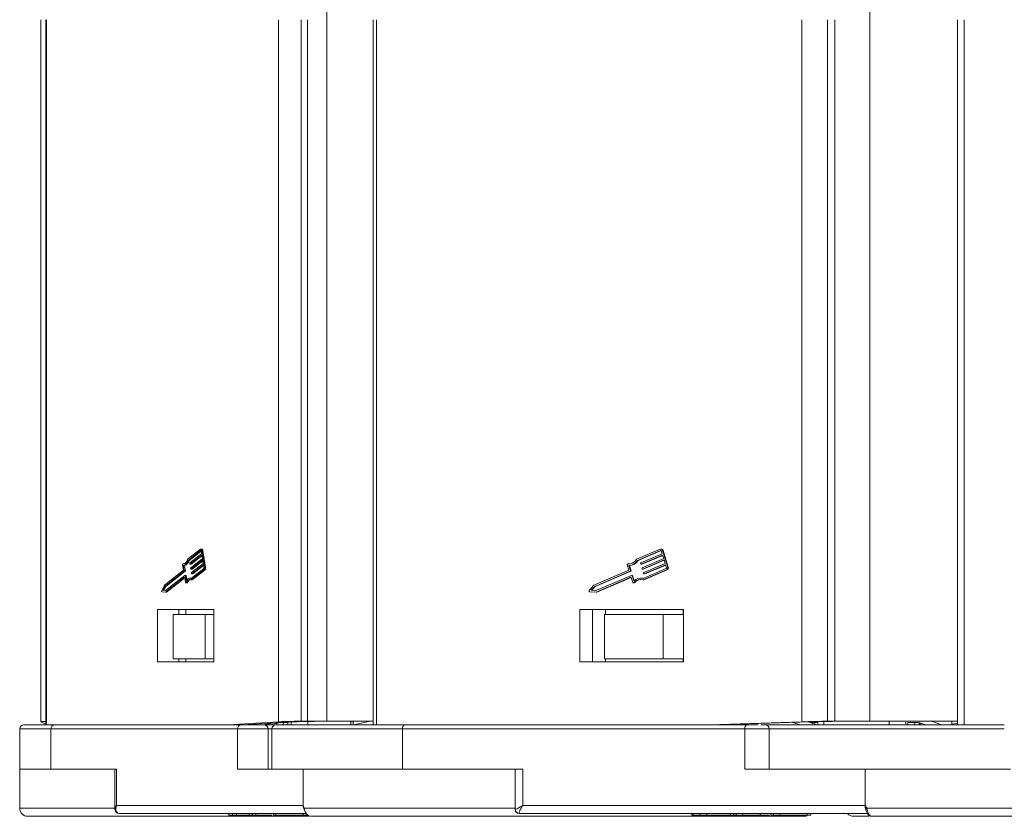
# Model space of a CAD drawing. Header units: millimetres. Extents: x 1995 to 3465, y 709 to 1742.
# Tile 3 of 45: x 2483 to 2605, y 943 to 1042. Entities that reach past the tile are written whole.
import ezdxf

# ---------------------------------------------------------------- set-up
doc = ezdxf.new("R2010")
doc.units = ezdxf.units.MM

msp = doc.modelspace()

# ---------------------------------------------------------------- linework, layer by layer
at = {"color": 7, "linetype": 'Continuous', "lineweight": 15}
for p, q in [((2520.879, 1042.122), (2520.879, 1129.172)), ((2588.252, 1042.122), (2588.252, 1129.172)), ((2485.419, 1042.122), (2485.419, 955.003)), ((2486.008, 1042.122), (2486.008, 954.622)), ((2486.1, 954.622), (2486.1, 1042.122)), ((2514.892, 1042.122), (2514.892, 954.999)), ((2517.695, 955.072), (2517.695, 1042.122)), ((2518.497, 1042.122), (2518.497, 955.072)), ((2520.879, 955.072), (2520.879, 1042.122)), ((2526.638, 1042.122), (2526.638, 954.622)), ((2527.025, 954.622), (2527.025, 1042.122)), ((2579.817, 1042.122), (2579.817, 954.999)), ((2582.979, 955.072), (2582.979, 1042.122)), ((2583.882, 1042.122), (2583.882, 955.072)), ((2588.252, 955.072), (2588.252, 1042.122)), ((2599.124, 1042.122), (2599.124, 954.622)), ((2599.924, 954.622), (2599.924, 1042.122)), ((2505.201, 976.42), (2503.614, 975.178)), ((2503.668, 975.027), (2505.23, 976.248)), ((2503.801, 975.027), (2505.286, 976.188)), ((2505.343, 975.851), (2503.893, 974.717)), ((2505.26, 976.248), (2505.23, 976.248)), ((2505.378, 976.436), (2505.245, 976.436)), ((2505.285, 976.194), (2505.343, 975.851)), ((2505.716, 974.201), (2505.365, 976.256)), ((2505.365, 976.256), (2505.498, 976.256)), ((2505.848, 974.201), (2505.498, 976.256)), ((2562.214, 976.42), (2559.305, 975.178)), ((2559.404, 975.027), (2562.268, 976.248)), ((2559.481, 975.027), (2562.332, 976.243)), ((2562.475, 975.851), (2559.816, 974.717)), ((2562.321, 976.248), (2562.268, 976.248)), ((2562.372, 976.436), (2562.295, 976.436)), ((2562.368, 976.194), (2562.475, 975.851)), ((2563.158, 974.201), (2562.515, 976.256)), ((2562.515, 976.256), (2562.592, 976.256)), ((2563.236, 974.201), (2562.592, 976.256)), ((2503.668, 975.027), (2503.801, 975.027)), ((2503.88, 974.658), (2503.895, 974.573)), ((2503.922, 974.545), (2505.373, 975.68)), ((2505.446, 975.252), (2503.995, 974.117)), ((2504.025, 973.946), (2505.475, 975.08)), ((2504.055, 974.545), (2505.388, 975.588)), ((2505.548, 974.652), (2504.098, 973.518)), ((2504.157, 973.946), (2505.491, 974.989)), ((2505.373, 975.68), (2505.446, 975.252)), ((2505.475, 975.08), (2505.548, 974.652)), ((2559.404, 975.027), (2559.481, 975.027)), ((2559.793, 974.658), (2559.819, 974.573)), ((2559.869, 974.545), (2562.529, 975.68)), ((2559.947, 974.545), (2562.538, 975.651)), ((2562.663, 975.252), (2560.004, 974.117)), ((2560.057, 973.946), (2562.717, 975.08)), ((2560.135, 973.946), (2562.726, 975.051)), ((2562.851, 974.652), (2560.191, 973.518)), ((2562.529, 975.68), (2562.663, 975.252)), ((2562.717, 975.08), (2562.851, 974.652)), ((2503.099, 973.804), (2500.732, 971.953)), ((2500.778, 971.794), (2503.188, 973.68)), ((2500.91, 971.794), (2503.321, 973.68)), ((2502.986, 974.467), (2503.099, 973.804)), ((2503.152, 974.59), (2503.026, 974.59)), ((2503.03, 974.589), (2503.15, 974.589)), ((2503.201, 973.738), (2503.088, 974.401)), ((2503.09, 974.401), (2503.223, 974.401)), ((2503.188, 973.68), (2503.321, 973.68)), ((2503.334, 973.738), (2503.201, 973.738)), ((2503.334, 973.738), (2503.221, 974.401)), ((2503.915, 974.543), (2504.048, 974.543)), ((2503.922, 974.545), (2504.055, 974.545)), ((2503.983, 974.059), (2503.997, 973.973)), ((2504.017, 973.943), (2504.15, 973.943)), ((2504.025, 973.946), (2504.157, 973.946)), ((2505.61, 974.021), (2504.049, 972.799)), ((2504.053, 972.609), (2505.64, 973.85)), ((2504.085, 973.459), (2504.1, 973.373)), ((2504.127, 973.346), (2505.577, 974.481)), ((2504.185, 972.609), (2505.772, 973.85)), ((2504.26, 973.346), (2505.593, 974.389)), ((2505.577, 974.481), (2505.636, 974.138)), ((2505.64, 973.85), (2505.772, 973.85)), ((2505.848, 974.201), (2505.716, 974.201)), ((2558.36, 973.804), (2554.02, 971.953)), ((2554.104, 971.794), (2558.524, 973.68)), ((2554.181, 971.794), (2558.601, 973.68)), ((2558.153, 974.467), (2558.36, 973.804)), ((2558.303, 974.59), (2558.226, 974.59)), ((2558.233, 974.589), (2558.311, 974.589)), ((2558.311, 974.589), (2558.303, 974.59)), ((2558.382, 974.584), (2558.311, 974.589)), ((2558.547, 973.738), (2558.34, 974.401)), ((2558.343, 974.401), (2558.421, 974.401)), ((2558.624, 973.738), (2558.417, 974.401)), ((2558.524, 973.68), (2558.601, 973.68)), ((2558.624, 973.738), (2558.547, 973.738)), ((2559.856, 974.543), (2559.934, 974.543)), ((2559.869, 974.545), (2559.947, 974.545)), ((2559.98, 974.059), (2560.007, 973.973)), ((2560.044, 973.943), (2560.121, 973.943)), ((2560.057, 973.946), (2560.135, 973.946)), ((2562.965, 974.021), (2560.101, 972.799)), ((2560.109, 972.609), (2563.018, 973.85)), ((2560.168, 973.459), (2560.195, 973.373)), ((2560.186, 972.609), (2563.096, 973.85)), ((2560.245, 973.346), (2562.904, 974.481)), ((2560.322, 973.346), (2562.913, 974.452)), ((2562.904, 974.481), (2563.011, 974.138)), ((2563.018, 973.85), (2563.096, 973.85)), ((2563.236, 974.201), (2563.158, 974.201)), ((2503.276, 973.166), (2500.865, 971.28)), ((2500.878, 971.096), (2503.225, 972.932)), ((2501.011, 971.096), (2503.261, 972.856)), ((2503.24, 972.932), (2503.225, 972.932)), ((2503.253, 972.905), (2503.358, 972.285)), ((2503.416, 973.169), (2503.283, 973.169)), ((2503.416, 972.477), (2503.303, 973.139)), ((2503.303, 973.139), (2503.436, 973.139)), ((2503.398, 972.225), (2503.531, 972.225)), ((2503.561, 972.253), (2503.429, 972.253)), ((2503.522, 972.636), (2503.436, 973.139)), ((2504.014, 972.842), (2503.881, 972.842)), ((2504.185, 972.609), (2504.053, 972.609)), ((2504.12, 973.343), (2504.252, 973.343)), ((2504.127, 973.346), (2504.26, 973.346)), ((2558.684, 973.166), (2554.264, 971.28)), ((2554.288, 971.096), (2558.591, 972.932)), ((2554.366, 971.096), (2558.635, 972.918)), ((2558.618, 972.932), (2558.591, 972.932)), ((2558.641, 972.905), (2558.835, 972.285)), ((2558.775, 973.169), (2558.698, 973.169)), ((2558.942, 972.477), (2558.735, 973.139)), ((2558.735, 973.139), (2558.812, 973.139)), ((2559.002, 972.533), (2558.812, 973.139)), ((2558.909, 972.225), (2558.986, 972.225)), ((2559.042, 972.253), (2558.965, 972.253)), ((2559.871, 972.842), (2559.794, 972.842)), ((2560.186, 972.609), (2560.109, 972.609)), ((2560.231, 973.343), (2560.309, 973.343)), ((2560.245, 973.346), (2560.322, 973.346)), ((2500.732, 971.953), (2500.408, 971.303)), ((2500.435, 971.145), (2500.878, 971.096)), ((2500.539, 971.317), (2500.778, 971.794)), ((2500.865, 971.28), (2500.539, 971.317)), ((2500.539, 971.317), (2500.672, 971.317)), ((2500.672, 971.317), (2500.91, 971.794)), ((2500.882, 971.293), (2500.672, 971.317)), ((2500.778, 971.794), (2500.91, 971.794)), ((2501.011, 971.096), (2500.878, 971.096)), ((2554.02, 971.953), (2553.425, 971.303)), ((2553.474, 971.145), (2554.288, 971.096)), ((2553.666, 971.317), (2554.104, 971.794)), ((2554.264, 971.28), (2553.666, 971.317)), ((2553.666, 971.317), (2553.743, 971.317)), ((2553.743, 971.317), (2554.181, 971.794)), ((2554.274, 971.285), (2553.743, 971.317)), ((2554.104, 971.794), (2554.181, 971.794)), ((2554.366, 971.096), (2554.288, 971.096)), ((2506.881, 968.922), (2499.875, 968.922)), ((2499.875, 968.922), (2499.875, 962.422)), ((2502.528, 968.322), (2502.528, 968.922)), ((2503.409, 968.922), (2503.409, 968.322)), ((2506.881, 962.422), (2506.881, 968.922)), ((2565.129, 968.922), (2552.282, 968.922)), ((2552.282, 968.922), (2552.282, 962.422)), ((2553.831, 962.422), (2553.831, 968.922)), ((2555.447, 968.922), (2555.447, 968.322)), ((2565.062, 968.322), (2565.062, 968.922)), ((2565.129, 962.422), (2565.129, 968.922)), ((2501.835, 968.322), (2501.835, 962.822)), ((2501.835, 968.322), (2505.805, 968.322)), ((2505.805, 962.822), (2505.805, 968.322)), ((2505.805, 968.322), (2506.881, 968.322)), ((2555.324, 968.322), (2555.324, 962.822)), ((2555.324, 968.322), (2562.604, 968.322)), ((2562.604, 962.822), (2562.604, 968.322)), ((2562.604, 968.322), (2565.062, 968.322)), ((2499.875, 962.422), (2506.881, 962.422)), ((2501.835, 962.822), (2505.805, 962.822)), ((2502.528, 962.422), (2502.528, 962.822)), ((2503.409, 962.422), (2503.409, 962.822)), ((2506.881, 962.822), (2505.805, 962.822)), ((2552.282, 962.422), (2565.129, 962.422)), ((2555.324, 962.822), (2562.604, 962.822)), ((2555.447, 962.422), (2555.447, 962.822)), ((2565.062, 962.822), (2562.604, 962.822)), ((2565.062, 962.822), (2565.062, 962.422)), ((2518.497, 955.072), (2517.695, 955.072)), ((2518.497, 955.072), (2520.879, 955.072)), ((2520.879, 955.072), (2526.638, 955.072)), ((2523.878, 955.072), (2523.878, 954.622)), ((2524.139, 954.622), (2524.139, 955.072)), ((2583.882, 955.072), (2582.979, 955.072)), ((2583.882, 955.072), (2588.252, 955.072)), ((2588.252, 955.072), (2599.124, 955.072)), ((2590.649, 955.072), (2590.649, 954.622)), ((2596.074, 954.992), (2596.074, 955.072)), ((2598.419, 955.072), (2598.419, 954.689)), ((2482.784, 954.122), (2482.784, 949.122)), ((2482.784, 954.122), (2486.663, 954.122)), ((2485.424, 954.999), (2486.008, 954.708)), ((2486.663, 949.122), (2486.663, 954.122)), ((2486.663, 954.122), (2509.817, 954.122)), ((2510.259, 954.622), (2487.105, 954.622)), ((2514.892, 954.999), (2508.628, 954.622)), ((2509.817, 954.122), (2509.817, 949.122)), ((2509.817, 954.122), (2513.585, 954.122)), ((2510.259, 954.622), (2510.397, 954.622)), ((2516.66, 954.999), (2510.397, 954.622)), ((2510.814, 954.622), (2510.814, 954.647)), ((2514.159, 954.848), (2513.024, 954.622)), ((2513.585, 949.122), (2513.585, 954.122)), ((2513.585, 954.122), (2514.059, 954.122)), ((2513.728, 954.622), (2513.728, 954.762)), ((2513.864, 954.622), (2515.186, 954.904)), ((2514.059, 954.122), (2514.059, 949.122)), ((2514.059, 954.122), (2530.266, 954.122)), ((2514.636, 954.787), (2514.636, 954.622)), ((2516.108, 954.904), (2515.186, 954.904)), ((2515.462, 954.904), (2515.462, 954.622)), ((2516.026, 954.622), (2516.026, 954.904)), ((2516.439, 954.975), (2516.439, 954.622)), ((2518.523, 954.622), (2518.523, 955.036)), ((2524.139, 954.632), (2525.744, 954.975)), ((2530.266, 949.122), (2530.266, 954.122)), ((2530.266, 954.122), (2572.723, 954.122)), ((2572.981, 954.622), (2530.525, 954.622)), ((2579.817, 954.999), (2568.333, 954.622)), ((2580.849, 954.999), (2569.365, 954.622)), ((2570.417, 954.657), (2570.316, 954.622)), ((2572.723, 954.122), (2572.723, 949.122)), ((2572.723, 954.122), (2575.755, 954.122)), ((2575.755, 949.122), (2575.755, 954.122)), ((2575.755, 954.122), (2604.914, 954.122)), ((2579.6, 954.622), (2578.703, 954.928)), ((2581.66, 954.904), (2580.783, 954.904)), ((2581.403, 954.692), (2580.783, 954.904)), ((2581.357, 955.012), (2581.357, 955.007)), ((2581.357, 955.007), (2581.66, 954.904)), ((2581.403, 954.904), (2581.403, 954.622)), ((2581.66, 955.018), (2581.66, 954.904)), ((2581.786, 955.02), (2581.786, 954.622)), ((2582.512, 954.622), (2582.512, 955.032)), ((2592.708, 954.622), (2592.708, 954.975)), ((2594.315, 954.904), (2592.914, 954.904)), ((2592.966, 954.904), (2592.966, 954.622)), ((2593.822, 954.622), (2593.822, 954.904)), ((2595.141, 954.622), (2594.315, 954.904)), ((2594.338, 954.622), (2594.338, 954.896)), ((2594.485, 954.622), (2594.485, 954.846)), ((2596.074, 954.992), (2597.158, 954.622)), ((2598.448, 954.669), (2598.448, 954.622)), ((2599.124, 954.639), (2598.853, 954.641)), ((2482.784, 949.122), (2483.557, 949.122)), ((2482.79, 949.122), (2482.79, 944.272)), ((2483.557, 949.122), (2487.014, 949.122)), ((2494.803, 949.122), (2487.014, 949.122)), ((2494.572, 949.122), (2494.572, 944.12)), ((2494.803, 944.622), (2494.803, 949.122)), ((2509.817, 949.122), (2517.607, 949.122)), ((2517.607, 949.122), (2523.222, 949.122)), ((2517.958, 949.122), (2517.958, 944.622)), ((2523.222, 949.122), (2530.91, 949.122)), ((2545.193, 949.122), (2530.91, 949.122)), ((2544.226, 949.122), (2544.226, 944.122)), ((2545.193, 944.622), (2545.193, 949.122)), ((2572.723, 949.122), (2587.007, 949.122)), ((2587.007, 949.122), (2595.954, 949.122)), ((2587.65, 949.122), (2587.65, 944.622)), ((2595.954, 949.122), (2605.665, 949.122)), ((2482.79, 944.272), (2494.568, 944.272)), ((2517.958, 944.622), (2494.803, 944.622)), ((2517.958, 944.622), (2518.068, 944.272)), ((2518.068, 944.272), (2544.226, 944.272)), ((2544.226, 944.122), (2544.261, 944.122)), ((2587.65, 944.622), (2545.193, 944.622)), ((2587.65, 944.622), (2587.851, 944.272)), ((2587.851, 944.272), (2620.343, 944.272)), ((2495.165, 943.622), (2518.337, 943.622)), ((2508.734, 943.622), (2508.734, 943.422)), ((2509.183, 943.422), (2508.734, 943.422)), ((2509.183, 943.422), (2509.183, 943.622)), ((2509.662, 943.422), (2509.183, 943.422)), ((2509.662, 943.422), (2509.662, 943.622)), ((2511.249, 943.422), (2509.662, 943.422)), ((2511.249, 943.422), (2511.249, 943.622)), ((2511.638, 943.422), (2511.249, 943.422)), ((2511.638, 943.422), (2511.638, 943.622)), ((2512.087, 943.422), (2511.638, 943.422)), ((2512.087, 943.422), (2512.087, 943.622)), ((2514.112, 943.422), (2512.087, 943.422)), ((2514.254, 943.622), (2514.254, 943.422)), ((2514.273, 943.622), (2514.273, 943.422)), ((2514.572, 943.622), (2514.572, 943.422)), ((2517.957, 943.622), (2517.957, 943.422)), ((2519.005, 943.272), (2519.007, 943.272)), ((2544.752, 943.622), (2587.931, 943.622)), ((2548.718, 943.272), (2548.72, 943.272)), ((2566.148, 943.422), (2566.148, 943.622)), ((2566.316, 943.422), (2566.148, 943.422)), ((2566.316, 943.622), (2566.316, 943.422)), ((2567.139, 943.422), (2566.316, 943.422)), ((2567.139, 943.422), (2567.139, 943.622)), ((2568.018, 943.422), (2567.139, 943.422)), ((2568.018, 943.422), (2568.018, 943.622)), ((2570.927, 943.422), (2568.018, 943.422)), ((2570.927, 943.422), (2570.927, 943.622)), ((2571.357, 943.422), (2570.927, 943.422)), ((2571.019, 943.272), (2571.102, 943.3)), ((2571.357, 943.422), (2571.357, 943.622)), ((2571.641, 943.422), (2571.357, 943.422)), ((2571.641, 943.422), (2571.641, 943.622)), ((2572.465, 943.422), (2571.641, 943.422)), ((2572.465, 943.422), (2572.465, 943.622)), ((2574.615, 943.422), (2572.465, 943.422)), ((2574.615, 943.422), (2574.615, 943.622)), ((2575.805, 943.422), (2574.615, 943.422)), ((2575.935, 943.622), (2575.935, 943.422)), ((2576.291, 943.622), (2576.291, 943.422)), ((2577.092, 943.622), (2577.092, 943.422)), ((2577.242, 943.422), (2577.125, 943.422)), ((2580.457, 943.622), (2580.457, 943.422)), ((2580.924, 943.422), (2580.924, 943.622)), ((2580.924, 943.622), (2587.931, 943.622)), ((2588.465, 943.272), (2588.467, 943.272))]:
    msp.add_line(p, q, dxfattribs=at)
at = {"color": 7, "linetype": 'Continuous', "lineweight": 15, "flags": 128}
for points in [[(2505.201, 976.42), (2505.225, 976.433), (2505.25, 976.436), (2505.275, 976.428), (2505.299, 976.411), (2505.32, 976.383), (2505.339, 976.348), (2505.354, 976.305), (2505.365, 976.256)], [(2505.23, 976.248), (2505.238, 976.253), (2505.247, 976.254), (2505.255, 976.251), (2505.263, 976.245), (2505.27, 976.236), (2505.276, 976.224), (2505.281, 976.21), (2505.285, 976.194)], [(2505.498, 976.256), (2505.487, 976.305), (2505.472, 976.348), (2505.453, 976.383), (2505.431, 976.411), (2505.408, 976.428), (2505.383, 976.436), (2505.378, 976.436)], [(2503.614, 975.178), (2503.562, 975.035), (2503.502, 974.909), (2503.434, 974.8), (2503.36, 974.712), (2503.281, 974.646), (2503.199, 974.603), (2503.115, 974.584), (2503.03, 974.589)], [(2502.986, 974.467), (2502.984, 974.489), (2502.984, 974.512), (2502.987, 974.534), (2502.992, 974.554), (2503, 974.57), (2503.009, 974.582), (2503.019, 974.588), (2503.03, 974.589)], [(2503.895, 974.573), (2503.897, 974.565), (2503.899, 974.557), (2503.902, 974.551), (2503.906, 974.547), (2503.91, 974.544), (2503.914, 974.543), (2503.918, 974.543), (2503.922, 974.545)], [(2503.997, 973.973), (2503.999, 973.965), (2504.002, 973.958), (2504.005, 973.952), (2504.008, 973.947), (2504.012, 973.944), (2504.016, 973.943), (2504.021, 973.944), (2504.025, 973.946)], [(2504.048, 974.543), (2504.051, 974.543), (2504.055, 974.545)], [(2504.15, 973.943), (2504.153, 973.944), (2504.157, 973.946)], [(2559.934, 974.543), (2559.94, 974.543), (2559.947, 974.545)], [(2560.121, 973.943), (2560.127, 973.944), (2560.135, 973.946)], [(2503.225, 972.932), (2503.229, 972.934), (2503.233, 972.935), (2503.238, 972.934), (2503.242, 972.931), (2503.245, 972.926), (2503.248, 972.92), (2503.251, 972.913), (2503.253, 972.905)], [(2503.303, 973.139), (2503.302, 973.147), (2503.299, 973.154), (2503.296, 973.16), (2503.292, 973.165), (2503.288, 973.168), (2503.284, 973.169), (2503.28, 973.168), (2503.276, 973.166)], [(2503.429, 972.253), (2503.42, 972.238), (2503.411, 972.229), (2503.4, 972.225), (2503.389, 972.227), (2503.379, 972.235), (2503.37, 972.248), (2503.363, 972.265), (2503.358, 972.285)], [(2503.436, 973.139), (2503.434, 973.147), (2503.432, 973.154), (2503.429, 973.16), (2503.425, 973.165), (2503.421, 973.168), (2503.417, 973.169), (2503.416, 973.169)], [(2504.049, 972.799), (2503.966, 972.831), (2503.881, 972.842), (2503.797, 972.831), (2503.714, 972.8), (2503.634, 972.748), (2503.556, 972.676), (2503.484, 972.585), (2503.416, 972.477)], [(2503.429, 972.253), (2503.492, 972.373), (2503.562, 972.475), (2503.638, 972.555), (2503.718, 972.614), (2503.801, 972.649), (2503.886, 972.659), (2503.97, 972.646), (2504.053, 972.609)], [(2504.091, 972.833), (2504.014, 972.842), (2504.014, 972.842)], [(2504.1, 973.373), (2504.101, 973.365), (2504.104, 973.358), (2504.107, 973.352), (2504.111, 973.348), (2504.115, 973.345), (2504.119, 973.343), (2504.123, 973.344), (2504.127, 973.346)], [(2504.252, 973.343), (2504.256, 973.344), (2504.26, 973.346)], [(2560.309, 973.343), (2560.315, 973.344), (2560.322, 973.346)], [(2500.435, 971.145), (2500.422, 971.151), (2500.412, 971.163), (2500.403, 971.182), (2500.397, 971.205), (2500.394, 971.231), (2500.395, 971.258), (2500.4, 971.282), (2500.408, 971.303)], [(2530.266, 954.122), (2530.271, 954.22), (2530.286, 954.313), (2530.31, 954.4), (2530.342, 954.476), (2530.381, 954.538), (2530.426, 954.584), (2530.474, 954.612), (2530.525, 954.622)], [(2572.723, 954.122), (2572.728, 954.22), (2572.743, 954.313), (2572.767, 954.4), (2572.799, 954.476), (2572.838, 954.538), (2572.882, 954.584), (2572.931, 954.612), (2572.981, 954.622)], [(2518.064, 944.147), (2518.051, 944.16), (2518.042, 944.173), (2518.036, 944.188), (2518.035, 944.204), (2518.038, 944.22), (2518.044, 944.237), (2518.054, 944.254), (2518.068, 944.272)], [(2546.707, 943.272), (2546.745, 943.279), (2546.763, 943.287)], [(2571.019, 943.272), (2571.081, 943.279), (2571.111, 943.287)]]:
    msp.add_lwpolyline(points, dxfattribs=at)
at = {"color": 7, "linetype": 'Continuous', "lineweight": 15}
for centre, radius, start, end in [((2562.293, 976.206), 0.227, 12.77497, 110.24726), ((2562.294, 976.177), 0.0758, 12.77497, 110.24726), ((2562.364, 976.201), 0.235, 13.58001, 87.95816), ((2502.912, 975.146), 0.766, 283.27798, 351.03495), ((2503.045, 975.146), 0.766, 283.27798, 351.03495), ((2503.946, 974.675), 0.0677, 141.50628, 193.99512), ((2558.322, 975.696), 1.111, 265.41846, 332.19994), ((2558.31, 975.668), 1.268, 271.32189, 329.59284), ((2558.388, 975.668), 1.268, 271.32189, 329.59284), ((2559.838, 974.674), 0.0479, 117.20067, 199.38451), ((2503.135, 973.722), 0.0677, 321.50628, 13.99512), ((2503.268, 973.722), 0.0677, 321.50628, 13.99512), ((2504.048, 974.075), 0.0677, 141.50628, 193.99512), ((2504.151, 973.475), 0.0677, 141.50628, 193.99512), ((2505.504, 974.105), 0.135, 321.50628, 13.99512), ((2505.322, 974.102), 0.406, 321.50628, 13.99512), ((2505.454, 974.102), 0.406, 321.50628, 13.99512), ((2558.235, 974.501), 0.0886, 90.76219, 202.25676), ((2558.502, 973.723), 0.0479, 297.20067, 19.38451), ((2558.579, 973.723), 0.0479, 297.20067, 19.38451), ((2559.856, 974.581), 0.0379, 192.77497, 290.24726), ((2560.025, 974.075), 0.0479, 117.20067, 199.38451), ((2560.044, 973.981), 0.0379, 192.77497, 290.24726), ((2560.213, 973.475), 0.0479, 117.20067, 199.38451), ((2562.921, 974.106), 0.0958, 297.20067, 19.38451), ((2562.887, 974.105), 0.287, 297.20067, 19.38451), ((2562.965, 974.105), 0.287, 297.20067, 19.38451), ((2503.526, 972.261), 0.0364, 277.77335, 346.17822), ((2504.158, 972.062), 0.626, 109.66481, 162.30106), ((2558.604, 972.897), 0.0379, 12.77497, 110.24726), ((2558.698, 973.13), 0.0379, 12.77497, 110.24726), ((2558.774, 973.13), 0.0392, 13.58001, 87.95816), ((2558.908, 972.3), 0.074, 191.7232, 320.00558), ((2559.795, 971.656), 1.183, 74.99675, 136.11272), ((2559.794, 971.602), 1.055, 72.65935, 141.90108), ((2558.985, 972.298), 0.0724, 270.72414, 321.54389), ((2559.893, 971.569), 1.092, 93.16674, 141.21291), ((2559.871, 971.708), 1.134, 76.79057, 89.98888), ((2560.232, 973.382), 0.0379, 192.77497, 290.24726), ((2553.493, 971.238), 0.0941, 135.96354, 258.78874), ((2483.284, 954.122), 0.5, 90, 180), ((2487.136, 954.149), 0.474, 93.73294, 183.30019), ((2510.29, 954.149), 0.474, 93.73294, 183.30019), ((2513.085, 954.122), 0.5, 359.99463, 89.99463), ((2514.559, 954.122), 0.5, 90, 180), ((2575.255, 954.122), 0.5, 360, 90), ((2483.79, 944.272), 1, 180, 270), ((2544.726, 944.122), 0.5, 180, 270), ((2544.756, 944.118), 0.496, 179.49892, 269.48995), ((2588.01, 943.954), 0.355, 116.64296, 147.08679), ((2580.079, 944.272), 1, 270, 292.81104), ((2586.212, 944.272), 1, 220.5416, 270), ((2588.467, 943.537), 0.265, 242.46165, 269.74903)]:
    msp.add_arc(centre, radius, start, end, dxfattribs=at)
for centre, major_axis, ratio, start_param, end_param in [((2517.367, 954.999), (2.8, 0.037), 0.0248315, 1.453045, 2.6552703), ((2517.789, 955.093), (2.8, 0.037), 0.0248315, 4.5946377, 5.5273455), ((2524.562, 955.007), (1, 0.147), 0.0973032, 1.7802714, 2.1552906), ((2524.899, 954.975), (1.5, 0.221), 0.0973032, 5.2968832, 5.6737955), ((2581.263, 954.999), (2.8, 0.067), 0.0144905, 0.9106223, 2.1128477), ((2583.469, 955.093), (2.8, 0.067), 0.0144905, 4.052215, 4.9849228), ((2594.789, 954.992), (1.5, -0.14), 0.1497499, 0.5563445, 0.8624889), ((2488.219, 954.999), (2.8, -0.004), 0.0280434, 2.4813932, 3.1980408), ((2517.367, 954.999), (0.8, 0.011), 0.0248315, 1.453045, 2.6552703), ((2581.262, 954.999), (0.8, 0.019), 0.0144905, 0.9106223, 2.1128477), ((2602.019, 954.978), (3.6, 0.29), 0.0480967, 2.5013451, 3.6338586)]:
    msp.add_ellipse(centre, major_axis=major_axis, ratio=ratio, start_param=start_param, end_param=end_param, dxfattribs=at)
for points, knots in [([(2487.105, 954.622), (2486.52, 954.622), (2485.331, 954.622), (2484.131, 954.622), (2483.421, 954.622), (2483.326, 954.622), (2483.285, 954.622)], [0, 0, 0, 0, 0.2551235, 0.5181589, 0.7886028, 1, 1, 1, 1]), ([(2513.085, 954.622), (2513.067, 954.622), (2513.03, 954.622), (2512.774, 954.622), (2512.397, 954.622), (2511.938, 954.622), (2511.443, 954.622), (2510.956, 954.622), (2510.528, 954.622), (2510.347, 954.622), (2510.259, 954.622)], [0, 0, 0, 0, 0.1215442, 0.25, 0.3784558, 0.5, 0.6215442, 0.75, 0.8784558, 1, 1, 1, 1]), ([(2514.231, 954.622), (2513.938, 954.622), (2513.287, 954.622), (2513.157, 954.622), (2513.085, 954.622)], [0, 0, 0, 0, 0.4492668, 1, 1, 1, 1]), ([(2530.525, 954.622), (2529.4, 954.622), (2527.116, 954.622), (2524.027, 954.622), (2521.447, 954.622), (2519.384, 954.622), (2517.773, 954.622), (2516.462, 954.622), (2515.468, 954.622), (2514.836, 954.622), (2514.548, 954.622), (2514.587, 954.622), (2514.598, 954.622)], [0, 0, 0, 0, 0.1185678, 0.2408125, 0.3665003, 0.4647465, 0.5630081, 0.6633447, 0.7636972, 0.8640338, 0.9643863, 1, 1, 1, 1]), ([(2574.345, 954.622), (2574.209, 954.622), (2573.913, 954.622), (2573.423, 954.622), (2573.126, 954.622), (2572.981, 954.622)], [0, 0, 0, 0, 0.3055313, 0.6623654, 1, 1, 1, 1]), ([(2604.914, 954.622), (2603.573, 954.622), (2600.849, 954.622), (2596.765, 954.622), (2593.029, 954.622), (2589.708, 954.622), (2586.806, 954.622), (2584.07, 954.622), (2581.54, 954.622), (2579.252, 954.622), (2577.267, 954.622), (2575.727, 954.622), (2574.99, 954.622), (2574.695, 954.622)], [0, 0, 0, 0, 0.1051236, 0.2135072, 0.3249435, 0.4120497, 0.4991696, 0.5881292, 0.6771029, 0.7660625, 0.8550362, 0.9421423, 1, 1, 1, 1]), ([(2494.572, 944.243), (2494.575, 944.188), (2494.583, 944.068), (2494.666, 943.876), (2494.802, 943.736), (2494.952, 943.656), (2495.039, 943.639), (2495.083, 943.63)], [0, 0, 0, 0, 0.2013666, 0.4368481, 0.7068914, 0.8520712, 1, 1, 1, 1]), ([(2494.584, 944.251), (2494.581, 944.264), (2494.56, 944.353), (2494.692, 944.499), (2494.803, 944.622)], [0, 0, 0, 0, 0.1537401, 1, 1, 1, 1]), ([(2494.803, 944.622), (2494.765, 944.499), (2494.69, 944.255), (2494.732, 943.925), (2494.89, 943.675), (2495.077, 943.639), (2495.165, 943.622)], [0, 0, 0, 0, 0.25113093, 0.50180461, 0.76564074, 1, 1, 1, 1]), ([(2518.005, 944.303), (2518.011, 944.282), (2518.023, 944.24), (2518.031, 944.21), (2518.035, 944.194)], [0, 0, 0, 0, 0.48962112, 1, 1, 1, 1]), ([(2518.068, 944.272), (2518.078, 944.216), (2518.101, 944.093), (2518.162, 943.906), (2518.254, 943.725), (2518.388, 943.542), (2518.562, 943.396), (2518.779, 943.293), (2518.925, 943.279), (2519.005, 943.272)], [0, 0, 0, 0, 0.1117977, 0.2443303, 0.368648, 0.5004012, 0.6872226, 0.8279677, 1, 1, 1, 1]), ([(2544.261, 944.122), (2544.294, 944.132), (2544.366, 944.154), (2544.645, 944.325), (2544.978, 944.506), (2545.193, 944.622)], [0, 0, 0, 0, 0.2270634, 0.5015869, 1, 1, 1, 1]), ([(2545.193, 944.622), (2545.109, 944.499), (2544.941, 944.255), (2544.786, 943.925), (2544.715, 943.675), (2544.74, 943.639), (2544.752, 943.622)], [0, 0, 0, 0, 0.2511309, 0.5018046, 0.7656407, 1, 1, 1, 1]), ([(2587.81, 943.914), (2587.78, 943.97), (2587.743, 944.04), (2587.717, 944.129), (2587.712, 944.147)], [0, 0, 0, 0, 0.7873076, 1, 1, 1, 1]), ([(2587.851, 944.272), (2587.867, 944.216), (2587.902, 944.093), (2587.955, 943.906), (2588.019, 943.725), (2588.104, 943.542), (2588.207, 943.396), (2588.334, 943.293), (2588.419, 943.279), (2588.465, 943.272)], [0, 0, 0, 0, 0.1117977, 0.2443303, 0.368648, 0.5004012, 0.6872226, 0.8279677, 1, 1, 1, 1]), ([(2483.846, 943.272), (2483.842, 943.272), (2483.831, 943.272), (2484.377, 943.272), (2485.366, 943.272), (2486.689, 943.272), (2488.205, 943.272), (2490.021, 943.272), (2492.823, 943.272), (2496.125, 943.272), (2499.796, 943.272), (2502.96, 943.272), (2506.543, 943.272), (2510.494, 943.272), (2514.45, 943.272), (2517.181, 943.272), (2518.57, 943.272), (2518.657, 943.272)], [0, 0, 0, 0, 0.04600522, 0.12202487, 0.20014315, 0.2611857, 0.32221834, 0.38454022, 0.446852, 0.57132146, 0.632364, 0.69339665, 0.7715237, 0.84754124, 0.92129915, 0.99506596, 1, 1, 1, 1]), ([(2514.254, 943.422), (2514.26, 943.422), (2514.274, 943.422), (2514.318, 943.422), (2514.368, 943.422), (2514.427, 943.422), (2514.494, 943.422), (2514.546, 943.422), (2514.572, 943.422)], [0, 0, 0, 0, 0.1854289, 0.3721896, 0.5277082, 0.6838775, 0.8416784, 1, 1, 1, 1]), ([(2514.572, 943.422), (2514.638, 943.422), (2514.839, 943.422), (2515.317, 943.422), (2516.036, 943.422), (2516.861, 943.422), (2517.498, 943.422), (2517.868, 943.422), (2517.957, 943.422)], [0, 0, 0, 0, 0.1013981, 0.3069957, 0.5061443, 0.6852619, 0.9245571, 1, 1, 1, 1]), ([(2517.957, 943.422), (2518.075, 943.422), (2518.293, 943.422), (2518.47, 943.422), (2518.551, 943.422)], [0, 0, 0, 0, 0.5469117, 1, 1, 1, 1]), ([(2519.007, 943.272), (2519.674, 943.272), (2521.027, 943.272), (2523.61, 943.272), (2526.378, 943.272), (2529.22, 943.272), (2532.024, 943.272), (2535.008, 943.272), (2539.185, 943.272), (2543.551, 943.272), (2547.94, 943.272), (2551.502, 943.272), (2555.283, 943.272), (2559.164, 943.272), (2562.797, 943.272), (2566.203, 943.272), (2569.391, 943.272), (2572.076, 943.272), (2574.265, 943.272), (2576.009, 943.272), (2577.476, 943.272), (2579.016, 943.272), (2579.947, 943.272), (2580.046, 943.272), (2580.079, 943.272)], [0, 0, 0, 0, 0.0458456, 0.0930928, 0.1416444, 0.1795831, 0.2175157, 0.2562495, 0.2949771, 0.3723365, 0.4102752, 0.4482078, 0.4967648, 0.5440106, 0.5898521, 0.6356992, 0.682945, 0.7314965, 0.7694352, 0.8073678, 0.8461016, 0.8848292, 0.9621886, 1, 1, 1, 1]), ([(2575.942, 943.422), (2575.951, 943.422), (2575.984, 943.422), (2576.123, 943.422), (2576.273, 943.422), (2576.291, 943.422)], [0, 0, 0, 0, 0.2483456, 0.9101816, 1, 1, 1, 1]), ([(2576.291, 943.422), (2576.331, 943.422), (2576.412, 943.422), (2576.545, 943.422), (2576.677, 943.422), (2576.809, 943.422), (2576.947, 943.422), (2577.044, 943.422), (2577.092, 943.422)], [0, 0, 0, 0, 0.1854289, 0.3721896, 0.5277082, 0.6838775, 0.8416784, 1, 1, 1, 1]), ([(2577.092, 943.422), (2577.209, 943.422), (2577.562, 943.422), (2578.223, 943.422), (2579.004, 943.422), (2579.735, 943.422), (2580.183, 943.422), (2580.404, 943.422), (2580.457, 943.422)], [0, 0, 0, 0, 0.1013981, 0.3069957, 0.5061443, 0.6852619, 0.9245571, 1, 1, 1, 1]), ([(2580.457, 943.422), (2580.522, 943.422), (2580.717, 943.422), (2580.915, 943.422), (2580.899, 943.422), (2580.894, 943.422)], [0, 0, 0, 0, 0.2596409, 0.7832009, 1, 1, 1, 1]), ([(2586.249, 943.272), (2586.238, 943.272), (2586.165, 943.272), (2586.518, 943.272), (2587.13, 943.272), (2587.858, 943.272), (2588.117, 943.272)], [0, 0, 0, 0, 0.0689085, 0.4273587, 0.796745, 1, 1, 1, 1]), ([(2587.771, 943.98), (2587.82, 943.851), (2587.906, 943.623), (2588.089, 943.409), (2588.258, 943.305), (2588.358, 943.287), (2588.41, 943.278)], [0, 0, 0, 0, 0.3644945, 0.6479177, 0.8166365, 1, 1, 1, 1]), ([(2588.467, 943.272), (2589.622, 943.272), (2591.969, 943.272), (2595.805, 943.272), (2599.548, 943.272), (2603.097, 943.272), (2606.383, 943.272), (2609.679, 943.272), (2614.031, 943.272), (2618.207, 943.272), (2622.056, 943.272), (2624.993, 943.272), (2627.885, 943.272), (2630.585, 943.272), (2632.846, 943.272), (2634.693, 943.272), (2636.125, 943.272), (2636.994, 943.272), (2637.407, 943.272), (2637.407, 943.272), (2637.407, 943.272)], [0, 0, 0, 0, 0.05767005, 0.11710315, 0.17817697, 0.22590078, 0.27361685, 0.32234086, 0.37105697, 0.46836871, 0.51609251, 0.56380858, 0.62488927, 0.68432071, 0.74198554, 0.79965734, 0.85908868, 0.9201625, 0.96788631, 1, 1, 1, 1])]:
    msp.add_open_spline(points, degree=3, knots=knots, dxfattribs=at)
for points in [[(2518.064, 944.147), (2518.033, 944.223), (2517.972, 944.374), (2517.962, 944.539), (2517.958, 944.622)], [(2587.712, 944.147), (2587.694, 944.223), (2587.658, 944.374), (2587.653, 944.539), (2587.65, 944.622)]]:
    msp.add_open_spline(points, degree=3, dxfattribs=at)

doc.saveas('drawing.dxf')
